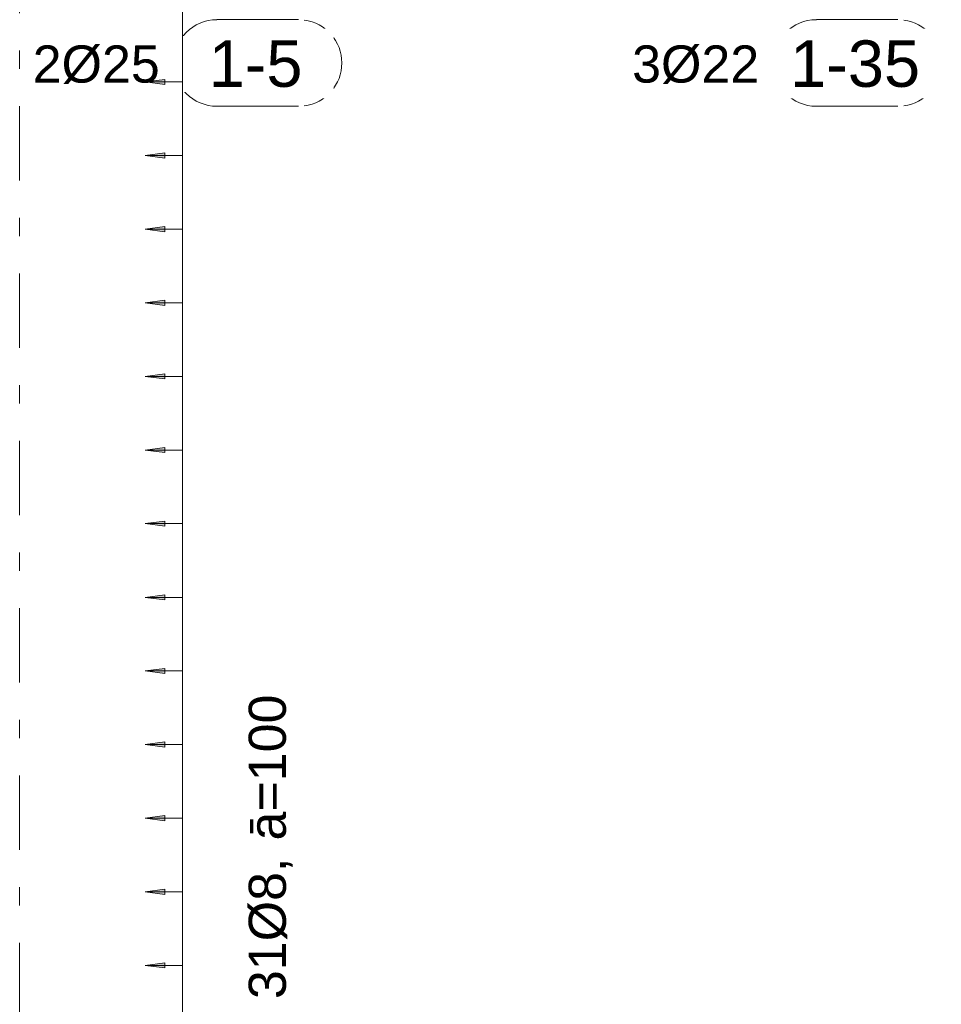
# Model space of a CAD drawing. Header units: millimetres. Extents: x -25607 to 9385, y 1894 to 10168.
# Tile 93 of 181: x -1751 to -512, y 4162 to 5486. Entities that reach past the tile are written whole.
import ezdxf

# ---------------------------------------------------------------- set-up
doc = ezdxf.new("R2010")
doc.units = ezdxf.units.MM
doc.linetypes.add('Čára osnovy', pattern=[225, 100, -50, 25, -50])
for name, color, linetype, lineweight in [('A-ANNO-DIMS', 211, 'Continuous', 5), ('A-ANNO-DIMS-25', 211, 'Continuous', 5), ('S-GRID', 1, 'Continuous', 5), ('S-RBAR-IDEN', 171, 'Continuous', 5)]:
    doc.layers.add(name, color=color, linetype=linetype, lineweight=lineweight)
doc.styles.add('Arial', font='arial.ttf', dxfattribs={"height": 50})
doc.styles.add('Arial_1', font='arial.ttf', dxfattribs={"height": 62.5})
doc.dimstyles.new('Výztuž_kusy__řezy__3', dxfattribs={"dimscale": 304.8, "dimtxt": 0.18, "dimasz": 0, "dimexe": 0, "dimexo": 0.0625, "dimgap": 0.082021, "dimtad": 1, "dimdec": 0, "dimzin": 0, "dimdsep": 46, "dimtxsty": 'Arial_1', "dimblk1": 'NONE', "dimblk2": 'NONE', "dimsah": 1, "dimcen": 0.09, "dimazin": 0, "dimtfac": 1, "dimtdec": 4, "dimtix": 1, "dimtmove": 0, "dimatfit": 3, "dimfxl": 0.164042, "dimfxlon": 1, "dimtvp": 1, "dimtfill": 1, "dimtolj": 1, "dimtzin": 0, "dimarcsym": 2})

# ---------------------------------------------------------------- blocks, each defined once
blk = doc.blocks.new('Popisek výztuže - _Typ_ množství_LEVÝ-573731-V5')
at = {"layer": 'S-RBAR-IDEN'}
for p, q in [((-16348.9, 6003.8), (-16458.6, 6003.8)), ((-16458.6, 5887.3), (-16348.9, 5887.3))]:
    blk.add_line(p, q, dxfattribs=at)
for centre, start, end in [((-16458.6, 5945.5), 90, 270), ((-16348.9, 5945.5), 277.6434, 82.3566)]:
    blk.add_arc(centre, 58.2, start, end, dxfattribs=at)
blk = doc.blocks.new('DIMBLOCK543-V5')
at = {"layer": 'A-ANNO-DIMS-25'}
for points in [[(-1581.7, 5501), (-1555.4, 5497.5), (-1555.4, 5504.5)], [(-1581.7, 5402), (-1555.4, 5398.5), (-1555.4, 5405.4)]]:
    blk.add_hatch(color=256, dxfattribs=at).paths.add_polyline_path(points)
for p, q in [((-1555.4, 5504.5), (-1581.7, 5501)), ((-1581.7, 5501), (-1555.4, 5497.5)), ((-1531.7, 5501), (-1581.7, 5501)), ((-1555.4, 5497.5), (-1555.4, 5504.5)), ((-1531.7, 5501), (-1531.7, 5402)), ((-1531.7, 5501), (-1531.7, 5501)), ((-1555.4, 5405.4), (-1581.7, 5402)), ((-1581.7, 5402), (-1555.4, 5398.5)), ((-1531.7, 5402), (-1581.7, 5402)), ((-1555.4, 5398.5), (-1555.4, 5405.4)), ((-1531.7, 5402), (-1531.7, 5402))]:
    blk.add_line(p, q, dxfattribs=at)
blk = doc.blocks.new('_None')
blk = doc.blocks.new('DIMBLOCK544-V5')
at = {"layer": 'A-ANNO-DIMS-25'}
for points in [[(-1581.7, 5402), (-1555.4, 5398.5), (-1555.4, 5405.4)], [(-1581.7, 5303), (-1555.4, 5299.5), (-1555.4, 5306.4)]]:
    blk.add_hatch(color=256, dxfattribs=at).paths.add_polyline_path(points)
for p, q in [((-1555.4, 5405.4), (-1581.7, 5402)), ((-1581.7, 5402), (-1555.4, 5398.5)), ((-1531.7, 5402), (-1581.7, 5402)), ((-1555.4, 5398.5), (-1555.4, 5405.4)), ((-1531.7, 5402), (-1531.7, 5303)), ((-1531.7, 5402), (-1531.7, 5402)), ((-1555.4, 5306.4), (-1581.7, 5303)), ((-1581.7, 5303), (-1555.4, 5299.5)), ((-1531.7, 5303), (-1581.7, 5303)), ((-1555.4, 5299.5), (-1555.4, 5306.4)), ((-1531.7, 5303), (-1531.7, 5303))]:
    blk.add_line(p, q, dxfattribs=at)
blk = doc.blocks.new('DIMBLOCK545-V5')
at = {"layer": 'A-ANNO-DIMS-25'}
for points in [[(-1581.7, 5303), (-1555.4, 5299.5), (-1555.4, 5306.4)], [(-1581.7, 5204), (-1555.4, 5200.5), (-1555.4, 5207.4)]]:
    blk.add_hatch(color=256, dxfattribs=at).paths.add_polyline_path(points)
for p, q in [((-1555.4, 5306.4), (-1581.7, 5303)), ((-1581.7, 5303), (-1555.4, 5299.5)), ((-1531.7, 5303), (-1581.7, 5303)), ((-1555.4, 5299.5), (-1555.4, 5306.4)), ((-1531.7, 5303), (-1531.7, 5204)), ((-1531.7, 5303), (-1531.7, 5303)), ((-1555.4, 5207.4), (-1581.7, 5204)), ((-1581.7, 5204), (-1555.4, 5200.5)), ((-1531.7, 5204), (-1581.7, 5204)), ((-1555.4, 5200.5), (-1555.4, 5207.4)), ((-1531.7, 5204), (-1531.7, 5204))]:
    blk.add_line(p, q, dxfattribs=at)
blk = doc.blocks.new('DIMBLOCK546-V5')
at = {"layer": 'A-ANNO-DIMS-25'}
for points in [[(-1581.7, 5204), (-1555.4, 5200.5), (-1555.4, 5207.4)], [(-1581.7, 5105), (-1555.4, 5101.5), (-1555.4, 5108.4)]]:
    blk.add_hatch(color=256, dxfattribs=at).paths.add_polyline_path(points)
for p, q in [((-1555.4, 5207.4), (-1581.7, 5204)), ((-1581.7, 5204), (-1555.4, 5200.5)), ((-1531.7, 5204), (-1581.7, 5204)), ((-1555.4, 5200.5), (-1555.4, 5207.4)), ((-1531.7, 5204), (-1531.7, 5105)), ((-1531.7, 5204), (-1531.7, 5204)), ((-1555.4, 5108.4), (-1581.7, 5105)), ((-1581.7, 5105), (-1555.4, 5101.5)), ((-1531.7, 5105), (-1581.7, 5105)), ((-1555.4, 5101.5), (-1555.4, 5108.4)), ((-1531.7, 5105), (-1531.7, 5105))]:
    blk.add_line(p, q, dxfattribs=at)
blk = doc.blocks.new('DIMBLOCK547-V5')
at = {"layer": 'A-ANNO-DIMS-25'}
for points in [[(-1581.7, 5105), (-1555.4, 5101.5), (-1555.4, 5108.4)], [(-1581.7, 5006), (-1555.4, 5002.5), (-1555.4, 5009.4)]]:
    blk.add_hatch(color=256, dxfattribs=at).paths.add_polyline_path(points)
for p, q in [((-1555.4, 5108.4), (-1581.7, 5105)), ((-1581.7, 5105), (-1555.4, 5101.5)), ((-1531.7, 5105), (-1581.7, 5105)), ((-1555.4, 5101.5), (-1555.4, 5108.4)), ((-1531.7, 5105), (-1531.7, 5006)), ((-1531.7, 5105), (-1531.7, 5105)), ((-1555.4, 5009.4), (-1581.7, 5006)), ((-1581.7, 5006), (-1555.4, 5002.5)), ((-1531.7, 5006), (-1581.7, 5006)), ((-1555.4, 5002.5), (-1555.4, 5009.4)), ((-1531.7, 5006), (-1531.7, 5006))]:
    blk.add_line(p, q, dxfattribs=at)
blk = doc.blocks.new('DIMBLOCK548-V5')
at = {"layer": 'A-ANNO-DIMS-25'}
for points in [[(-1581.7, 5006), (-1555.4, 5002.5), (-1555.4, 5009.4)], [(-1581.7, 4907), (-1555.4, 4903.5), (-1555.4, 4910.4)]]:
    blk.add_hatch(color=256, dxfattribs=at).paths.add_polyline_path(points)
for p, q in [((-1555.4, 5009.4), (-1581.7, 5006)), ((-1581.7, 5006), (-1555.4, 5002.5)), ((-1531.7, 5006), (-1581.7, 5006)), ((-1555.4, 5002.5), (-1555.4, 5009.4)), ((-1531.7, 5006), (-1531.7, 4907)), ((-1531.7, 5006), (-1531.7, 5006)), ((-1555.4, 4910.4), (-1581.7, 4907)), ((-1581.7, 4907), (-1555.4, 4903.5)), ((-1531.7, 4907), (-1581.7, 4907)), ((-1555.4, 4903.5), (-1555.4, 4910.4)), ((-1531.7, 4907), (-1531.7, 4907))]:
    blk.add_line(p, q, dxfattribs=at)
blk = doc.blocks.new('DIMBLOCK549-V5')
at = {"layer": 'A-ANNO-DIMS-25'}
for points in [[(-1581.7, 4907), (-1555.4, 4903.5), (-1555.4, 4910.4)], [(-1581.7, 4808), (-1555.4, 4804.5), (-1555.4, 4811.4)]]:
    blk.add_hatch(color=256, dxfattribs=at).paths.add_polyline_path(points)
for p, q in [((-1555.4, 4910.4), (-1581.7, 4907)), ((-1581.7, 4907), (-1555.4, 4903.5)), ((-1531.7, 4907), (-1581.7, 4907)), ((-1555.4, 4903.5), (-1555.4, 4910.4)), ((-1531.7, 4907), (-1531.7, 4808)), ((-1531.7, 4907), (-1531.7, 4907)), ((-1555.4, 4811.4), (-1581.7, 4808)), ((-1581.7, 4808), (-1555.4, 4804.5)), ((-1531.7, 4808), (-1581.7, 4808)), ((-1555.4, 4804.5), (-1555.4, 4811.4)), ((-1531.7, 4808), (-1531.7, 4808))]:
    blk.add_line(p, q, dxfattribs=at)
blk = doc.blocks.new('DIMBLOCK550-V5')
at = {"layer": 'A-ANNO-DIMS-25'}
for points in [[(-1581.7, 4808), (-1555.4, 4804.5), (-1555.4, 4811.4)], [(-1581.7, 4708.9), (-1555.4, 4705.5), (-1555.4, 4712.4)]]:
    blk.add_hatch(color=256, dxfattribs=at).paths.add_polyline_path(points)
for p, q in [((-1555.4, 4811.4), (-1581.7, 4808)), ((-1581.7, 4808), (-1555.4, 4804.5)), ((-1531.7, 4808), (-1581.7, 4808)), ((-1555.4, 4804.5), (-1555.4, 4811.4)), ((-1531.7, 4808), (-1531.7, 4708.9)), ((-1531.7, 4808), (-1531.7, 4808)), ((-1555.4, 4712.4), (-1581.7, 4708.9)), ((-1581.7, 4708.9), (-1555.4, 4705.5)), ((-1531.7, 4708.9), (-1581.7, 4708.9)), ((-1555.4, 4705.5), (-1555.4, 4712.4)), ((-1531.7, 4708.9), (-1531.7, 4708.9))]:
    blk.add_line(p, q, dxfattribs=at)
blk = doc.blocks.new('DIMBLOCK551-V5')
at = {"layer": 'A-ANNO-DIMS-25'}
for points in [[(-1581.7, 4708.9), (-1555.4, 4705.5), (-1555.4, 4712.4)], [(-1581.7, 4609.9), (-1555.4, 4606.5), (-1555.4, 4613.4)]]:
    blk.add_hatch(color=256, dxfattribs=at).paths.add_polyline_path(points)
for p, q in [((-1555.4, 4712.4), (-1581.7, 4708.9)), ((-1581.7, 4708.9), (-1555.4, 4705.5)), ((-1531.7, 4708.9), (-1581.7, 4708.9)), ((-1555.4, 4705.5), (-1555.4, 4712.4)), ((-1531.7, 4708.9), (-1531.7, 4609.9)), ((-1531.7, 4708.9), (-1531.7, 4708.9)), ((-1555.4, 4613.4), (-1581.7, 4609.9)), ((-1581.7, 4609.9), (-1555.4, 4606.5)), ((-1531.7, 4609.9), (-1581.7, 4609.9)), ((-1555.4, 4606.5), (-1555.4, 4613.4)), ((-1531.7, 4609.9), (-1531.7, 4609.9))]:
    blk.add_line(p, q, dxfattribs=at)
blk = doc.blocks.new('DIMBLOCK552-V5')
at = {"layer": 'A-ANNO-DIMS-25'}
for points in [[(-1581.7, 4609.9), (-1555.4, 4606.5), (-1555.4, 4613.4)], [(-1581.7, 4510.9), (-1555.4, 4507.5), (-1555.4, 4514.4)]]:
    blk.add_hatch(color=256, dxfattribs=at).paths.add_polyline_path(points)
for p, q in [((-1555.4, 4613.4), (-1581.7, 4609.9)), ((-1581.7, 4609.9), (-1555.4, 4606.5)), ((-1531.7, 4609.9), (-1581.7, 4609.9)), ((-1555.4, 4606.5), (-1555.4, 4613.4)), ((-1531.7, 4609.9), (-1531.7, 4510.9)), ((-1531.7, 4609.9), (-1531.7, 4609.9)), ((-1555.4, 4514.4), (-1581.7, 4510.9)), ((-1581.7, 4510.9), (-1555.4, 4507.5)), ((-1531.7, 4510.9), (-1581.7, 4510.9)), ((-1555.4, 4507.5), (-1555.4, 4514.4)), ((-1531.7, 4510.9), (-1531.7, 4510.9))]:
    blk.add_line(p, q, dxfattribs=at)
blk = doc.blocks.new('DIMBLOCK553-V5')
at = {"layer": 'A-ANNO-DIMS-25'}
for points in [[(-1581.7, 4510.9), (-1555.4, 4507.5), (-1555.4, 4514.4)], [(-1581.7, 4411.9), (-1555.4, 4408.5), (-1555.4, 4415.4)]]:
    blk.add_hatch(color=256, dxfattribs=at).paths.add_polyline_path(points)
for p, q in [((-1555.4, 4514.4), (-1581.7, 4510.9)), ((-1581.7, 4510.9), (-1555.4, 4507.5)), ((-1531.7, 4510.9), (-1581.7, 4510.9)), ((-1555.4, 4507.5), (-1555.4, 4514.4)), ((-1531.7, 4510.9), (-1531.7, 4411.9)), ((-1531.7, 4510.9), (-1531.7, 4510.9)), ((-1555.4, 4415.4), (-1581.7, 4411.9)), ((-1581.7, 4411.9), (-1555.4, 4408.5)), ((-1531.7, 4411.9), (-1581.7, 4411.9)), ((-1555.4, 4408.5), (-1555.4, 4415.4)), ((-1531.7, 4411.9), (-1531.7, 4411.9))]:
    blk.add_line(p, q, dxfattribs=at)
blk = doc.blocks.new('DIMBLOCK554-V5')
at = {"layer": 'A-ANNO-DIMS-25'}
for points in [[(-1581.7, 4411.9), (-1555.4, 4408.5), (-1555.4, 4415.4)], [(-1581.7, 4312.9), (-1555.4, 4309.5), (-1555.4, 4316.4)]]:
    blk.add_hatch(color=256, dxfattribs=at).paths.add_polyline_path(points)
for p, q in [((-1555.4, 4415.4), (-1581.7, 4411.9)), ((-1581.7, 4411.9), (-1555.4, 4408.5)), ((-1531.7, 4411.9), (-1581.7, 4411.9)), ((-1555.4, 4408.5), (-1555.4, 4415.4)), ((-1531.7, 4411.9), (-1531.7, 4312.9)), ((-1531.7, 4411.9), (-1531.7, 4411.9)), ((-1555.4, 4316.4), (-1581.7, 4312.9)), ((-1555.4, 4309.5), (-1555.4, 4316.4)), ((-1581.7, 4312.9), (-1555.4, 4309.5)), ((-1531.7, 4312.9), (-1581.7, 4312.9)), ((-1531.7, 4312.9), (-1531.7, 4312.9))]:
    blk.add_line(p, q, dxfattribs=at)
blk = doc.blocks.new('DIMBLOCK555-V5')
at = {"layer": 'A-ANNO-DIMS-25'}
for points in [[(-1581.7, 4312.9), (-1555.4, 4309.5), (-1555.4, 4316.4)], [(-1581.7, 4213.9), (-1555.4, 4210.5), (-1555.4, 4217.4)]]:
    blk.add_hatch(color=256, dxfattribs=at).paths.add_polyline_path(points)
for p, q in [((-1555.4, 4316.4), (-1581.7, 4312.9)), ((-1555.4, 4309.5), (-1555.4, 4316.4)), ((-1581.7, 4312.9), (-1555.4, 4309.5)), ((-1531.7, 4312.9), (-1581.7, 4312.9)), ((-1531.7, 4312.9), (-1531.7, 4213.9)), ((-1531.7, 4312.9), (-1531.7, 4312.9)), ((-1555.4, 4217.4), (-1581.7, 4213.9)), ((-1581.7, 4213.9), (-1555.4, 4210.5)), ((-1531.7, 4213.9), (-1581.7, 4213.9)), ((-1555.4, 4210.5), (-1555.4, 4217.4)), ((-1531.7, 4213.9), (-1531.7, 4213.9))]:
    blk.add_line(p, q, dxfattribs=at)
blk = doc.blocks.new('DIMBLOCK556-V5')
at = {"layer": 'A-ANNO-DIMS-25'}
for points in [[(-1581.7, 4213.9), (-1555.4, 4210.5), (-1555.4, 4217.4)], [(-1581.7, 4114.9), (-1555.4, 4111.4), (-1555.4, 4118.4)]]:
    blk.add_hatch(color=256, dxfattribs=at).paths.add_polyline_path(points)
for p, q in [((-1555.4, 4217.4), (-1581.7, 4213.9)), ((-1581.7, 4213.9), (-1555.4, 4210.5)), ((-1531.7, 4213.9), (-1581.7, 4213.9)), ((-1555.4, 4210.5), (-1555.4, 4217.4)), ((-1531.7, 4213.9), (-1531.7, 4114.9)), ((-1531.7, 4213.9), (-1531.7, 4213.9)), ((-1555.4, 4118.4), (-1581.7, 4114.9)), ((-1555.4, 4111.4), (-1555.4, 4118.4)), ((-1581.7, 4114.9), (-1555.4, 4111.4)), ((-1531.7, 4114.9), (-1581.7, 4114.9)), ((-1531.7, 4114.9), (-1531.7, 4114.9))]:
    blk.add_line(p, q, dxfattribs=at)
blk = doc.blocks.new('DIMBLOCK572-V5')
at = {"layer": 'A-ANNO-DIMS-25'}
for points in [[(-1581.7, 5600), (-1555.4, 5596.5), (-1555.4, 5603.5)], [(-1581.7, 5501), (-1555.4, 5497.5), (-1555.4, 5504.5)], [(-1581.7, 5402), (-1555.4, 5398.5), (-1555.4, 5405.4)], [(-1581.7, 5303), (-1555.4, 5299.5), (-1555.4, 5306.4)], [(-1581.7, 5204), (-1555.4, 5200.5), (-1555.4, 5207.4)], [(-1581.7, 5105), (-1555.4, 5101.5), (-1555.4, 5108.4)], [(-1581.7, 5006), (-1555.4, 5002.5), (-1555.4, 5009.4)], [(-1581.7, 4907), (-1555.4, 4903.5), (-1555.4, 4910.4)], [(-1581.7, 4808), (-1555.4, 4804.5), (-1555.4, 4811.4)], [(-1581.7, 4708.9), (-1555.4, 4705.5), (-1555.4, 4712.4)], [(-1581.7, 4609.9), (-1555.4, 4606.5), (-1555.4, 4613.4)], [(-1581.7, 4510.9), (-1555.4, 4507.5), (-1555.4, 4514.4)], [(-1581.7, 4411.9), (-1555.4, 4408.5), (-1555.4, 4415.4)], [(-1581.7, 4312.9), (-1555.4, 4309.5), (-1555.4, 4316.4)], [(-1581.7, 4213.9), (-1555.4, 4210.5), (-1555.4, 4217.4)], [(-1581.7, 4114.9), (-1555.4, 4111.4), (-1555.4, 4118.4)], [(-1581.7, 4015.9), (-1555.4, 4012.4), (-1555.4, 4019.4)], [(-1581.7, 3916.9), (-1555.4, 3913.4), (-1555.4, 3920.4)], [(-1581.7, 3817.9), (-1555.4, 3814.4), (-1555.4, 3821.3)], [(-1581.7, 3718.9), (-1555.4, 3715.4), (-1555.4, 3722.3)], [(-1581.7, 3619.9), (-1555.4, 3616.4), (-1555.4, 3623.3)], [(-1581.7, 3520.9), (-1555.4, 3517.4), (-1555.4, 3524.3)], [(-1581.7, 3421.9), (-1555.4, 3418.4), (-1555.4, 3425.3)], [(-1581.7, 3322.9), (-1555.4, 3319.4), (-1555.4, 3326.3)], [(-1581.7, 3223.9), (-1555.4, 3220.4), (-1555.4, 3227.3)], [(-1581.7, 3124.8), (-1555.4, 3121.4), (-1555.4, 3128.3)], [(-1581.7, 3025.8), (-1555.4, 3022.4), (-1555.4, 3029.3)], [(-1581.7, 2926.8), (-1555.4, 2923.4), (-1555.4, 2930.3)], [(-1581.7, 2827.8), (-1555.4, 2824.4), (-1555.4, 2831.3)], [(-1581.7, 2728.8), (-1555.4, 2725.4), (-1555.4, 2732.3)], [(-1581.7, 2629.8), (-1555.4, 2626.4), (-1555.4, 2633.3)]]:
    blk.add_hatch(color=256, dxfattribs=at).paths.add_polyline_path(points)
for p, q in [((-1555.4, 5603.5), (-1581.7, 5600)), ((-1555.4, 5596.5), (-1555.4, 5603.5)), ((-1581.7, 5600), (-1555.4, 5596.5)), ((-1531.7, 5600), (-1581.7, 5600)), ((-1531.7, 5600), (-1531.7, 2629.8)), ((-1531.7, 5600), (-1531.7, 5501)), ((-1531.7, 5600), (-1531.7, 5600)), ((-1555.4, 5504.5), (-1581.7, 5501)), ((-1581.7, 5501), (-1555.4, 5497.5)), ((-1531.7, 5501), (-1581.7, 5501)), ((-1555.4, 5497.5), (-1555.4, 5504.5)), ((-1531.7, 5501), (-1531.7, 5402)), ((-1531.7, 5501), (-1531.7, 5501)), ((-1555.4, 5405.4), (-1581.7, 5402)), ((-1581.7, 5402), (-1555.4, 5398.5)), ((-1531.7, 5402), (-1581.7, 5402)), ((-1555.4, 5398.5), (-1555.4, 5405.4)), ((-1531.7, 5402), (-1531.7, 5303)), ((-1531.7, 5402), (-1531.7, 5402)), ((-1555.4, 5306.4), (-1581.7, 5303)), ((-1581.7, 5303), (-1555.4, 5299.5)), ((-1531.7, 5303), (-1581.7, 5303)), ((-1555.4, 5299.5), (-1555.4, 5306.4)), ((-1531.7, 5303), (-1531.7, 5204)), ((-1531.7, 5303), (-1531.7, 5303)), ((-1555.4, 5207.4), (-1581.7, 5204)), ((-1581.7, 5204), (-1555.4, 5200.5)), ((-1531.7, 5204), (-1581.7, 5204)), ((-1555.4, 5200.5), (-1555.4, 5207.4)), ((-1531.7, 5204), (-1531.7, 5105)), ((-1531.7, 5204), (-1531.7, 5204)), ((-1555.4, 5108.4), (-1581.7, 5105)), ((-1581.7, 5105), (-1555.4, 5101.5)), ((-1531.7, 5105), (-1581.7, 5105)), ((-1555.4, 5101.5), (-1555.4, 5108.4)), ((-1531.7, 5105), (-1531.7, 5006)), ((-1531.7, 5105), (-1531.7, 5105)), ((-1555.4, 5009.4), (-1581.7, 5006)), ((-1581.7, 5006), (-1555.4, 5002.5)), ((-1531.7, 5006), (-1581.7, 5006)), ((-1555.4, 5002.5), (-1555.4, 5009.4)), ((-1531.7, 5006), (-1531.7, 4907)), ((-1531.7, 5006), (-1531.7, 5006)), ((-1555.4, 4910.4), (-1581.7, 4907)), ((-1581.7, 4907), (-1555.4, 4903.5)), ((-1531.7, 4907), (-1581.7, 4907)), ((-1555.4, 4903.5), (-1555.4, 4910.4)), ((-1531.7, 4907), (-1531.7, 4808)), ((-1531.7, 4907), (-1531.7, 4907)), ((-1555.4, 4811.4), (-1581.7, 4808)), ((-1581.7, 4808), (-1555.4, 4804.5)), ((-1531.7, 4808), (-1581.7, 4808)), ((-1555.4, 4804.5), (-1555.4, 4811.4)), ((-1531.7, 4808), (-1531.7, 4708.9)), ((-1531.7, 4808), (-1531.7, 4808)), ((-1555.4, 4712.4), (-1581.7, 4708.9)), ((-1581.7, 4708.9), (-1555.4, 4705.5)), ((-1531.7, 4708.9), (-1581.7, 4708.9)), ((-1555.4, 4705.5), (-1555.4, 4712.4)), ((-1531.7, 4708.9), (-1531.7, 4609.9)), ((-1531.7, 4708.9), (-1531.7, 4708.9)), ((-1555.4, 4613.4), (-1581.7, 4609.9)), ((-1581.7, 4609.9), (-1555.4, 4606.5)), ((-1531.7, 4609.9), (-1581.7, 4609.9)), ((-1555.4, 4606.5), (-1555.4, 4613.4)), ((-1531.7, 4609.9), (-1531.7, 4510.9)), ((-1531.7, 4609.9), (-1531.7, 4609.9)), ((-1555.4, 4514.4), (-1581.7, 4510.9)), ((-1581.7, 4510.9), (-1555.4, 4507.5)), ((-1531.7, 4510.9), (-1581.7, 4510.9)), ((-1555.4, 4507.5), (-1555.4, 4514.4)), ((-1531.7, 4510.9), (-1531.7, 4411.9)), ((-1531.7, 4510.9), (-1531.7, 4510.9)), ((-1555.4, 4415.4), (-1581.7, 4411.9)), ((-1581.7, 4411.9), (-1555.4, 4408.5)), ((-1531.7, 4411.9), (-1581.7, 4411.9)), ((-1555.4, 4408.5), (-1555.4, 4415.4)), ((-1531.7, 4411.9), (-1531.7, 4312.9)), ((-1531.7, 4411.9), (-1531.7, 4411.9)), ((-1555.4, 4316.4), (-1581.7, 4312.9)), ((-1555.4, 4309.5), (-1555.4, 4316.4)), ((-1581.7, 4312.9), (-1555.4, 4309.5)), ((-1531.7, 4312.9), (-1581.7, 4312.9)), ((-1531.7, 4312.9), (-1531.7, 4213.9)), ((-1531.7, 4312.9), (-1531.7, 4312.9)), ((-1555.4, 4217.4), (-1581.7, 4213.9)), ((-1581.7, 4213.9), (-1555.4, 4210.5)), ((-1531.7, 4213.9), (-1581.7, 4213.9)), ((-1555.4, 4210.5), (-1555.4, 4217.4)), ((-1531.7, 4213.9), (-1531.7, 4114.9)), ((-1531.7, 4213.9), (-1531.7, 4213.9)), ((-1555.4, 4118.4), (-1581.7, 4114.9)), ((-1555.4, 4111.4), (-1555.4, 4118.4)), ((-1581.7, 4114.9), (-1555.4, 4111.4)), ((-1531.7, 4114.9), (-1581.7, 4114.9)), ((-1531.7, 4114.9), (-1531.7, 4015.9)), ((-1531.7, 4114.9), (-1531.7, 4114.9)), ((-1555.4, 4019.4), (-1581.7, 4015.9)), ((-1581.7, 4015.9), (-1555.4, 4012.4)), ((-1531.7, 4015.9), (-1581.7, 4015.9)), ((-1555.4, 4012.4), (-1555.4, 4019.4)), ((-1531.7, 4015.9), (-1531.7, 3916.9)), ((-1531.7, 4015.9), (-1531.7, 4015.9)), ((-1555.4, 3920.4), (-1581.7, 3916.9)), ((-1555.4, 3913.4), (-1555.4, 3920.4)), ((-1581.7, 3916.9), (-1555.4, 3913.4)), ((-1531.7, 3916.9), (-1581.7, 3916.9)), ((-1531.7, 3916.9), (-1531.7, 3817.9)), ((-1531.7, 3916.9), (-1531.7, 3916.9)), ((-1555.4, 3821.3), (-1581.7, 3817.9)), ((-1581.7, 3817.9), (-1555.4, 3814.4)), ((-1531.7, 3817.9), (-1581.7, 3817.9)), ((-1555.4, 3814.4), (-1555.4, 3821.3)), ((-1531.7, 3817.9), (-1531.7, 3718.9)), ((-1531.7, 3817.9), (-1531.7, 3817.9)), ((-1555.4, 3722.3), (-1581.7, 3718.9)), ((-1555.4, 3715.4), (-1555.4, 3722.3)), ((-1581.7, 3718.9), (-1555.4, 3715.4)), ((-1531.7, 3718.9), (-1581.7, 3718.9)), ((-1531.7, 3718.9), (-1531.7, 3619.9)), ((-1531.7, 3718.9), (-1531.7, 3718.9)), ((-1555.4, 3623.3), (-1581.7, 3619.9)), ((-1581.7, 3619.9), (-1555.4, 3616.4)), ((-1531.7, 3619.9), (-1581.7, 3619.9)), ((-1555.4, 3616.4), (-1555.4, 3623.3)), ((-1531.7, 3619.9), (-1531.7, 3520.9)), ((-1531.7, 3619.9), (-1531.7, 3619.9)), ((-1555.4, 3524.3), (-1581.7, 3520.9)), ((-1555.4, 3517.4), (-1555.4, 3524.3)), ((-1581.7, 3520.9), (-1555.4, 3517.4)), ((-1531.7, 3520.9), (-1581.7, 3520.9)), ((-1531.7, 3520.9), (-1531.7, 3421.9)), ((-1531.7, 3520.9), (-1531.7, 3520.9)), ((-1555.4, 3425.3), (-1581.7, 3421.9)), ((-1581.7, 3421.9), (-1555.4, 3418.4)), ((-1531.7, 3421.9), (-1581.7, 3421.9)), ((-1555.4, 3418.4), (-1555.4, 3425.3)), ((-1531.7, 3421.9), (-1531.7, 3322.9)), ((-1531.7, 3421.9), (-1531.7, 3421.9)), ((-1555.4, 3326.3), (-1581.7, 3322.9)), ((-1555.4, 3319.4), (-1555.4, 3326.3)), ((-1581.7, 3322.9), (-1555.4, 3319.4)), ((-1531.7, 3322.9), (-1581.7, 3322.9)), ((-1531.7, 3322.9), (-1531.7, 3223.9)), ((-1531.7, 3322.9), (-1531.7, 3322.9)), ((-1555.4, 3227.3), (-1581.7, 3223.9)), ((-1581.7, 3223.9), (-1555.4, 3220.4)), ((-1531.7, 3223.9), (-1581.7, 3223.9)), ((-1555.4, 3220.4), (-1555.4, 3227.3)), ((-1531.7, 3223.9), (-1531.7, 3124.8)), ((-1531.7, 3223.9), (-1531.7, 3223.9)), ((-1555.4, 3128.3), (-1581.7, 3124.8)), ((-1581.7, 3124.8), (-1555.4, 3121.4)), ((-1531.7, 3124.8), (-1581.7, 3124.8)), ((-1555.4, 3121.4), (-1555.4, 3128.3)), ((-1531.7, 3124.8), (-1531.7, 3025.8)), ((-1531.7, 3124.8), (-1531.7, 3124.8)), ((-1555.4, 3029.3), (-1581.7, 3025.8)), ((-1581.7, 3025.8), (-1555.4, 3022.4)), ((-1531.7, 3025.8), (-1581.7, 3025.8)), ((-1555.4, 3022.4), (-1555.4, 3029.3)), ((-1531.7, 3025.8), (-1531.7, 2926.8)), ((-1531.7, 3025.8), (-1531.7, 3025.8)), ((-1555.4, 2930.3), (-1581.7, 2926.8)), ((-1581.7, 2926.8), (-1555.4, 2923.4)), ((-1531.7, 2926.8), (-1581.7, 2926.8)), ((-1555.4, 2923.4), (-1555.4, 2930.3)), ((-1531.7, 2926.8), (-1531.7, 2827.8)), ((-1531.7, 2926.8), (-1531.7, 2926.8)), ((-1555.4, 2831.3), (-1581.7, 2827.8)), ((-1581.7, 2827.8), (-1555.4, 2824.4)), ((-1531.7, 2827.8), (-1581.7, 2827.8)), ((-1555.4, 2824.4), (-1555.4, 2831.3)), ((-1531.7, 2827.8), (-1531.7, 2728.8)), ((-1531.7, 2827.8), (-1531.7, 2827.8)), ((-1555.4, 2732.3), (-1581.7, 2728.8)), ((-1581.7, 2728.8), (-1555.4, 2725.4)), ((-1531.7, 2728.8), (-1581.7, 2728.8)), ((-1555.4, 2725.4), (-1555.4, 2732.3)), ((-1531.7, 2728.8), (-1531.7, 2629.8)), ((-1531.7, 2728.8), (-1531.7, 2728.8)), ((-1555.4, 2633.3), (-1581.7, 2629.8)), ((-1581.7, 2629.8), (-1555.4, 2626.4)), ((-1531.7, 2629.8), (-1581.7, 2629.8)), ((-1555.4, 2626.4), (-1555.4, 2633.3)), ((-1531.7, 2629.8), (-1531.7, 2629.8))]:
    blk.add_line(p, q, dxfattribs=at)

msp = doc.modelspace()

# ---------------------------------------------------------------- linework, layer by layer
at = {"layer": 'S-GRID', "linetype": 'Čára osnovy', "lineweight": 9}
msp.add_line((-1750.6, 1894.4), (-1750.6, 9632.5), dxfattribs=at)

# ---------------------------------------------------------------- block references
at = {"layer": 'S-RBAR-IDEN'}
for p in [(14973.2, -518.1), (15779, -518.1)]:
    msp.add_blockref('Popisek výztuže - _Typ_ množství_LEVÝ-573731-V5', p, dxfattribs=at)

# ---------------------------------------------------------------- texts
at = {"layer": 'S-RBAR-IDEN', "char_height": 50, "width": 210.443, "attachment_point": 1, "style": 'Arial', "bg_fill": 3, "box_fill_scale": 1.25, "bg_fill_color": 256, "bg_fill_true_color": 13158600, "bg_fill_transparency": 0}
for s, insert in [('2Ø25', (-1733.1, 5451)), ('3Ø22', (-927.3, 5451))]:
    msp.add_mtext(s, dxfattribs=dict(at, insert=insert))
at = {"layer": 'S-RBAR-IDEN', "char_height": 50, "attachment_point": 1, "rotation": 90, "style": 'Arial', "bg_fill": 3, "box_fill_scale": 1.25, "bg_fill_color": 256, "bg_fill_true_color": 13158600, "bg_fill_transparency": 0}
for s, insert, width in [('ā=100', (-1442.7, 4382), 242.51), ('31Ø8, ', (-1442.7, 4168.7), 258.544)]:
    msp.add_mtext(s, dxfattribs=dict(at, insert=insert, width=width))

# ---------------------------------------------------------------- dimensions: what is measured, and where the dimension line sits
at = {"layer": 'A-ANNO-DIMS'}
for base, p1, p2, picture, middle in [((-1531.7, 5204), (-1581.7, 5303), (-1581.7, 5204), 'DIMBLOCK545-V5', (-1531.7, 5253.5)), ((-1531.7, 5105), (-1581.7, 5204), (-1581.7, 5105), 'DIMBLOCK546-V5', (-1531.7, 5154.5)), ((-1531.7, 5006), (-1581.7, 5105), (-1581.7, 5006), 'DIMBLOCK547-V5', (-1531.7, 5055.5)), ((-1531.7, 4907), (-1581.7, 5006), (-1581.7, 4907), 'DIMBLOCK548-V5', (-1531.7, 4956.5)), ((-1531.7, 4808), (-1581.7, 4907), (-1581.7, 4808), 'DIMBLOCK549-V5', (-1531.7, 4857.5)), ((-1531.7, 4708.9), (-1581.7, 4808), (-1581.7, 4708.9), 'DIMBLOCK550-V5', (-1531.7, 4758.4)), ((-1531.7, 4609.9), (-1581.7, 4708.9), (-1581.7, 4609.9), 'DIMBLOCK551-V5', (-1531.7, 4659.4)), ((-1531.7, 4510.9), (-1581.7, 4609.9), (-1581.7, 4510.9), 'DIMBLOCK552-V5', (-1531.7, 4560.4)), ((-1531.7, 4411.9), (-1581.7, 4510.9), (-1581.7, 4411.9), 'DIMBLOCK553-V5', (-1531.7, 4461.4)), ((-1531.7, 4312.9), (-1581.7, 4411.9), (-1581.7, 4312.9), 'DIMBLOCK554-V5', (-1531.7, 4362.4)), ((-1531.7, 4213.9), (-1581.7, 4312.9), (-1581.7, 4213.9), 'DIMBLOCK555-V5', (-1531.7, 4263.4)), ((-1531.7, 4114.9), (-1581.7, 4213.9), (-1581.7, 4114.9), 'DIMBLOCK556-V5', (-1531.7, 4164.4))]:
    dim = msp.add_linear_dim(base=base, p1=p1, p2=p2, angle=90, text=' ', dimstyle='Výztuž_kusy__řezy__3', override={"dimpost": '<>', "dimfxl": 99.006236}, dxfattribs=at)
    dim.commit()
    dim.dimension.update_dxf_attribs({"geometry": picture, "text_midpoint": middle})

# ---------------------------------------------------------------- next in the draw order: texts
at = {"layer": 'S-RBAR-IDEN', "char_height": 62.5, "attachment_point": 1, "style": 'Arial_1', "bg_fill": 3, "box_fill_scale": 1.25, "bg_fill_color": 256, "bg_fill_true_color": 13158600, "bg_fill_transparency": 0}
for s, insert, width in [('1-5', (-1496.6, 5457.8), 152.321), ('1-35', (-714.9, 5457.8), 210.443)]:
    msp.add_mtext(s, dxfattribs=dict(at, insert=insert, width=width))

# ---------------------------------------------------------------- next in the draw order: dimensions: what is measured, and where the dimension line sits
at = {"layer": 'A-ANNO-DIMS'}
for base, p1, p2, text, override, picture, middle in [((-1531.7, 2629.8), (-1581.7, 5600), (-1581.7, 2629.8), '99 2970', {"dimpost": '<>', "dimblk1": 'None', "dimblk2": 'None', "dimsah": 1, "dimfxl": 2970.187087}, 'DIMBLOCK572-V5', (-1588.6, 4114.9)), ((-1531.7, 5402), (-1581.7, 5501), (-1581.7, 5402), ' ', {"dimpost": '<>', "dimfxl": 99.006236}, 'DIMBLOCK543-V5', (-1531.7, 5451.5)), ((-1531.7, 5303), (-1581.7, 5402), (-1581.7, 5303), ' ', {"dimpost": '<>', "dimfxl": 99.006236}, 'DIMBLOCK544-V5', (-1531.7, 5352.5))]:
    dim = msp.add_linear_dim(base=base, p1=p1, p2=p2, angle=90, text=text, dimstyle='Výztuž_kusy__řezy__3', override=override, dxfattribs=at)
    dim.commit()
    dim.dimension.update_dxf_attribs({"geometry": picture, "text_midpoint": middle})

doc.saveas('drawing.dxf')
